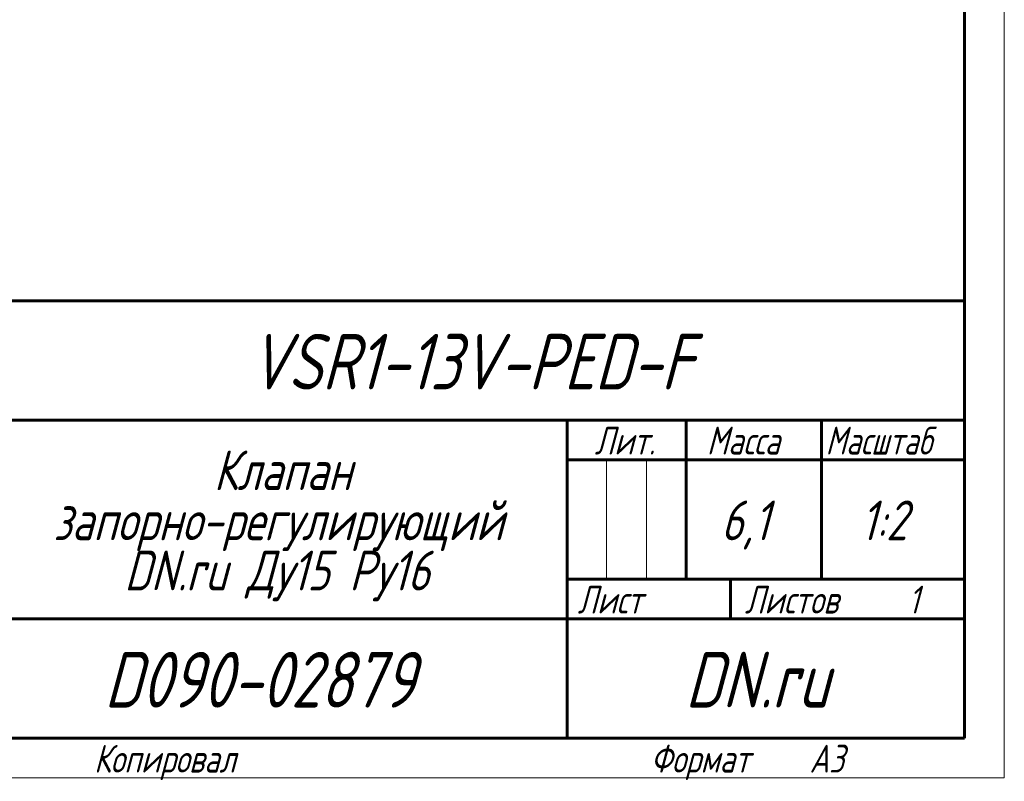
# Model space of a CAD drawing. Header units: millimetres. Extents: x 0 to 420, y 0 to 297.
# Tile 12 of 22: x 296 to 420, y 0 to 95. Entities that reach past the tile are written whole.
import ezdxf

# ---------------------------------------------------------------- set-up
doc = ezdxf.new("R2010")
doc.units = ezdxf.units.MM
doc.linetypes.add('K5LT_BASIC', pattern=[0])
doc.linetypes.add('K5LT_THIN', pattern=[0])
doc.styles.add('KTEXTSTYLE', font='txt', dxfattribs={"width": 0.96, "height": 5})

# ---------------------------------------------------------------- blocks, each defined once
blk = doc.blocks.new('U169')
at = {"color": 7, "linetype": 'K5LT_THIN', "lineweight": 18, "true_color": 0xffffff}
for p, q in [((420, 297), (420, 0)), ((369.96, 25), (369.96, 40)), ((374.98, 25), (374.98, 40)), ((420, 0), (0, 0))]:
    blk.add_line(p, q, dxfattribs=at)
at = {"color": 143, "linetype": 'K5LT_BASIC', "lineweight": 60, "true_color": 0x33acca}
for p, q in [((415, 292), (415, 5)), ((230, 60), (415, 60)), ((295, 45), (415, 45)), ((365, 5), (365, 45)), ((380, 25), (380, 45)), ((397, 25), (397, 45)), ((365, 40), (380, 40)), ((380, 40), (415, 40)), ((365, 25), (415, 25)), ((385.57, 20), (385.57, 25)), ((295, 20), (365, 20)), ((365, 20), (415, 20)), ((415, 5), (20, 5))]:
    blk.add_line(p, q, dxfattribs=at)
at = {"color": 7, "attachment_point": 1, "style": 'KTEXTSTYLE'}
for s, insert, char_height in [('\\fArial|b0|c204|p34;\\H5.0;\\W1.000;\\Q15;\\fGOST Type AU|b0|i0|c204|p34;\\Q15;\\W0.960;\\H7.00;VSR1-13V-PED-F', (325.02, 55.86), 7), ('\\fArial|b0|c204|p34;\\H5.0;\\W1.000;\\Q15;\\fGOST Type AU|b0|i0|c204|p34;\\Q15;\\W0.960;\\H3.50;Лит.', (368.47, 44.18), 3.5), ('\\fArial|b0|c204|p34;\\H5.0;\\W1.000;\\Q15;\\fGOST Type AU|b0|i0|c204|p34;\\Q15;\\W0.960;\\H3.50;Масса', (382.58, 44.18), 3.5), ('\\fArial|b0|c204|p34;\\H5.0;\\W1.000;\\Q15;\\fGOST Type AU|b0|i0|c204|p34;\\Q15;\\W0.926;\\H3.50;Масштаб', (397.52, 44.18), 3.5), ('\\fArial|b0|c204|p34;\\H5.0;\\W1.000;\\Q15;\\fGOST Type AU|b0|i0|c204|p34;\\Q15;\\W0.960;Клапан', (320.56, 41.21), 5), ('\\fArial|b0|c204|p34;\\H5.0;\\W1.000;\\Q15;\\fGOST Type AU|b0|i0|c204|p34;\\Q15;\\W0.960;запорно-регулирующий', (300.38, 34.9), 5), ('\\fArial|b0|c204|p34;\\H5.0;\\W1.000;\\Q15;\\fGOST Type AU|b0|i0|c204|p34;\\Q15;\\W0.960;6,1', (384.35, 34.9), 5), ('\\fArial|b0|c204|p34;\\H5.0;\\W1.000;\\Q15;\\fGOST Type AU|b0|i0|c204|p34;\\Q15;\\W0.960;{\\c16737820;1:2}', (401.92, 34.9), 5), ('\\fArial|b0|c204|p34;\\H5.0;\\W1.000;\\Q15;\\fGOST Type AU|b0|i0|c204|p34;\\Q15;\\W0.960;DN.ru Ду15 Ру16', (309.31, 28.59), 5), ('\\fArial|b0|c204|p34;\\H5.0;\\W1.000;\\Q15;\\fGOST Type AU|b0|i0|c204|p34;\\Q15;\\W0.960;\\H3.50;Лист', (366.32, 24.18), 3.5), ('\\fArial|b0|c204|p34;\\H5.0;\\W1.000;\\Q15;\\fGOST Type AU|b0|i0|c204|p34;\\Q15;\\W0.960;\\H3.50;Листов', (387.36, 24.18), 3.5), ('\\fArial|b0|c204|p34;\\H5.0;\\W1.000;\\Q15;\\fGOST Type AU|b0|i0|c204|p34;\\Q15;\\W0.960;\\H3.50;1', (407.91, 24.18), 3.5), ('\\fArial|b0|c204|p34;\\H5.0;\\W1.000;\\Q15;\\fGOST Type AU|b0|i0|c204|p34;\\Q15;\\W0.960;\\H7.00;D090-02879', (306.78, 15.86), 7), ('\\fArial|b0|c204|p34;\\H5.0;\\W1.000;\\Q15;\\fGOST Type AU|b0|i0|c204|p34;\\Q15;\\W0.960;\\H7.00;DN.ru', (379.84, 15.86), 7), ('\\fArial|b0|c204|p34;\\H5.0;\\W1.000;\\Q15;\\fGOST Type AU|b0|i0|c204|p34;\\Q15;\\W0.960;\\H3.50;Копировал', (305.5, 4.18), 3.5), ('\\fArial|b0|c204|p34;\\H5.0;\\W1.000;\\Q15;\\fGOST Type AU|b0|i0|c204|p34;\\Q15;\\W0.960;\\H3.50;Формат', (375.5, 4.18), 3.5), ('\\fArial|b0|c204|p34;\\H5.0;\\W1.000;\\Q15;\\fGOST Type AU|b0|i0|c204|p34;\\Q15;\\W0.960;\\H3.50;A3', (395.5, 4.18), 3.5)]:
    blk.add_mtext(s, dxfattribs=dict(at, insert=insert, char_height=char_height))

msp = doc.modelspace()

# ---------------------------------------------------------------- block references
msp.add_blockref('U169', (0, 0))

doc.saveas('drawing.dxf')
